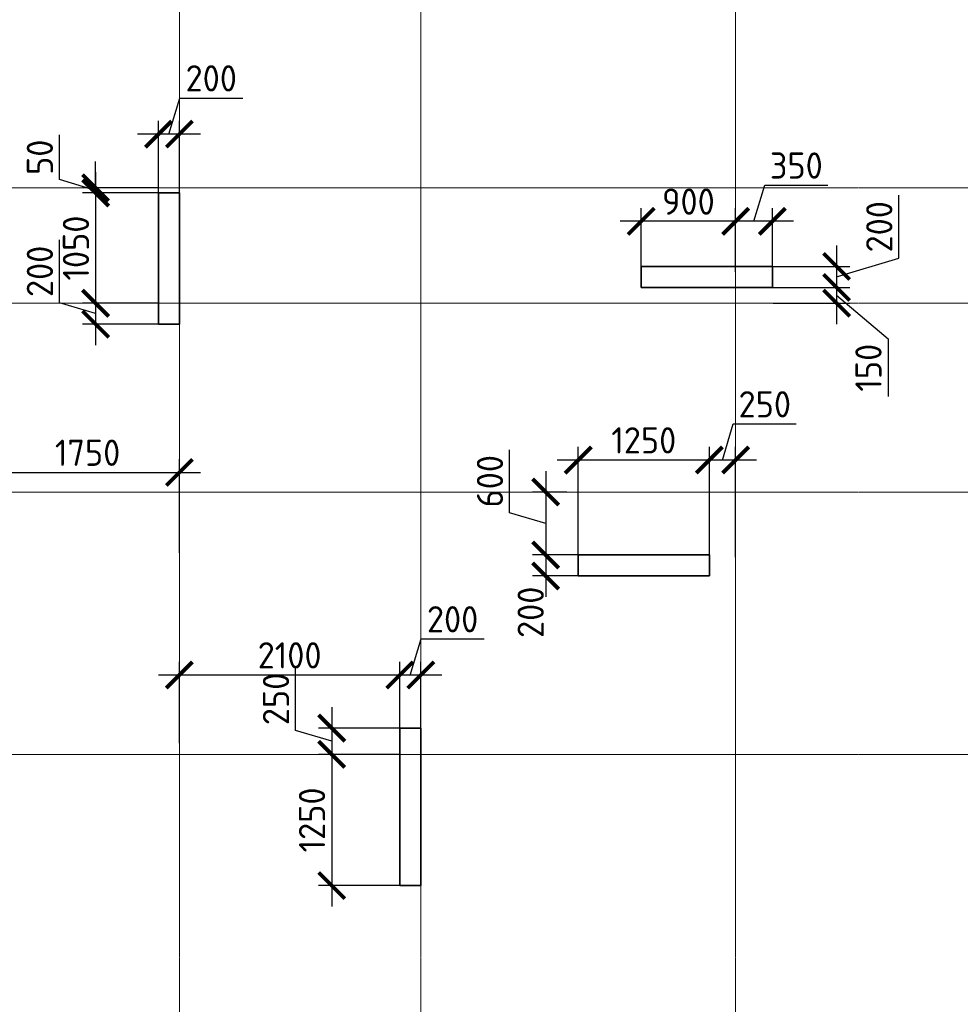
# Model space of a CAD drawing. Header units: millimetres. Extents: x 263826 to 1718326, y -423071 to 70137.
# Tile 85 of 256: x 474420 to 483383, y -244918 to -235534. Entities that reach past the tile are written whole.
import ezdxf

# ---------------------------------------------------------------- set-up
doc = ezdxf.new("R2010")
doc.units = ezdxf.units.MM
doc.linetypes.add('______5', pattern=[1100, 800, -100, 100, -100])
doc.linetypes.add('осевая', pattern=[50.8, 31.75, -6.35, 6.35, -6.35])
doc.layers.add('Колонна_ бетон', color=7, linetype='Continuous', lineweight=50, true_color=0xb4b496)
doc.layers.add('Оси', color=40, linetype='______5', lineweight=18)
doc.layers.add('РАЗМЕРЫ', color=1, linetype='Continuous', lineweight=9)
doc.styles.add('GOST-2.304_Type-B', font='GOST_Common.ttf')
doc.dimstyles.new('СПДС', dxfattribs={"dimscale": 100, "dimtxt": 2.5, "dimasz": 2.5, "dimexe": 1.25, "dimexo": 0, "dimtad": 1, "dimdec": 0, "dimtxsty": 'GOST-2.304_Type-B', "dimblk": 'ARCHTICK', "dimcen": 2.5, "dimdle": 2, "dimadec": 0, "dimazin": 2, "dimtfac": 0.75, "dimtdec": 0, "dimtmove": 1, "dimatfit": 3, "dimfxl": 1, "dimtolj": 1, "dimarcsym": 1})

# ---------------------------------------------------------------- blocks, each defined once
blk = doc.blocks.new('оси2')
at = {"layer": 'Оси', "color": 16, "linetype": 'осевая', "lineweight": 0, "ltscale": 0.5, "transparency": 33554687}
for p, q in [((1015145.5, 5465.4), (1015145.5, -20739.3)), ((1017445.5, 5465.4), (1017445.5, -20739.3)), ((1020445.5, 5465.4), (1020445.5, -20739.3)), ((979200, -4392.9), (1032582.1, -4392.9)), ((979200, -5492.9), (1032582.1, -5492.9)), ((979200, -7292.9), (1032582.1, -7292.9)), ((979200, -9792.9), (1032582.1, -9792.9))]:
    blk.add_line(p, q, dxfattribs=at)
blk = doc.blocks.new('_ArchTick')
at = {"color": 0, "linetype": 'ByBlock', "const_width": 0.15}
blk.add_lwpolyline([(-0.5, -0.5), (0.5, 0.5)], dxfattribs=at)
blk = doc.blocks.new('*D918')
at = {"layer": 'DEFPOINTS', "color": 0, "lineweight": 0, "transparency": 16777216}
for p in [(478042, -241779.6), (478042, -242585.9, -360), (478241.9, -242585.9)]:
    blk.add_point(p, dxfattribs=at)
at = {"layer": 'РАЗМЕРЫ', "color": 0, "lineweight": -2, "transparency": 16777216}
for p, q in [((478142, -241779.6), (478245.1, -241435.8)), ((478245.1, -241435.8), (478845.1, -241435.8)), ((478042, -242585.9), (478042, -241654.6)), ((478241.9, -242585.9), (478241.9, -241654.6)), ((478441.9, -241779.6), (477842, -241779.6))]:
    blk.add_line(p, q, dxfattribs=at)
at = {"layer": 'РАЗМЕРЫ', "color": 0, "lineweight": -2, "transparency": 16777216, "xscale": 250, "yscale": 250, "zscale": 250, "rotation": 180}
blk.add_blockref('_ArchTick', (478042, -241779.6), dxfattribs=at)
at = {"layer": 'РАЗМЕРЫ', "color": 0, "lineweight": -2, "transparency": 16777216, "xscale": 250, "yscale": 250, "zscale": 250}
blk.add_blockref('_ArchTick', (478241.9, -241779.6), dxfattribs=at)
at = {"layer": 'РАЗМЕРЫ', "color": 0, "lineweight": 0, "transparency": 16777216, "insert": (478545.1, -241248.3), "char_height": 250, "attachment_point": 5, "style": 'GOST-2.304_Type-B'}
blk.add_mtext('\\A1;200', dxfattribs=at)
blk = doc.blocks.new('*D919')
at = {"layer": 'DEFPOINTS', "color": 0, "lineweight": 0, "transparency": 16777216}
for p in [(475941.9, -241779.6), (478042, -242276.1), (475941.9, -242430.6)]:
    blk.add_point(p, dxfattribs=at)
at = {"layer": 'РАЗМЕРЫ', "color": 0, "lineweight": -2, "transparency": 16777216}
for p, q in [((475941.9, -242430.6), (475941.9, -241654.6)), ((478042, -242276.1), (478042, -241654.6)), ((478242, -241779.6), (475741.9, -241779.6))]:
    blk.add_line(p, q, dxfattribs=at)
at = {"layer": 'РАЗМЕРЫ', "color": 0, "lineweight": -2, "transparency": 16777216, "xscale": 250, "yscale": 250, "zscale": 250, "rotation": 180}
blk.add_blockref('_ArchTick', (475941.9, -241779.6), dxfattribs=at)
at = {"layer": 'РАЗМЕРЫ', "color": 0, "lineweight": -2, "transparency": 16777216, "xscale": 250, "yscale": 250, "zscale": 250}
blk.add_blockref('_ArchTick', (478042, -241779.6), dxfattribs=at)
at = {"layer": 'РАЗМЕРЫ', "color": 0, "lineweight": 0, "transparency": 16777216, "insert": (476992, -241592.1), "char_height": 250, "attachment_point": 5, "style": 'GOST-2.304_Type-B'}
blk.add_mtext('\\A1;2100', dxfattribs=at)
blk = doc.blocks.new('*D920')
at = {"layer": 'DEFPOINTS', "color": 0, "lineweight": 0, "transparency": 16777216}
for p in [(478141.9, -242285.9, -200), (477393.1, -242535.9), (478042, -242535.9, -560)]:
    blk.add_point(p, dxfattribs=at)
at = {"layer": 'РАЗМЕРЫ', "color": 0, "lineweight": -2, "transparency": 16777216}
for p, q in [((477049.4, -242307.8), (477049.4, -241707.8)), ((477393.1, -242085.9), (477393.1, -242735.9)), ((477393.1, -242410.9), (477049.4, -242307.8)), ((478141.9, -242285.9), (477268.1, -242285.9)), ((478042, -242535.9), (477268.1, -242535.9))]:
    blk.add_line(p, q, dxfattribs=at)
at = {"layer": 'РАЗМЕРЫ', "color": 0, "lineweight": -2, "transparency": 16777216, "xscale": 250, "yscale": 250, "zscale": 250}
for p, rotation in [((477393.1, -242285.9), 90), ((477393.1, -242535.9), 270)]:
    blk.add_blockref('_ArchTick', p, dxfattribs=dict(at, rotation=rotation))
at = {"layer": 'РАЗМЕРЫ', "color": 0, "lineweight": 0, "transparency": 16777216, "insert": (476861.9, -242007.8), "char_height": 250, "attachment_point": 5, "rotation": 90, "style": 'GOST-2.304_Type-B'}
blk.add_mtext('\\A1;250', dxfattribs=at)
blk = doc.blocks.new('*D921')
at = {"layer": 'DEFPOINTS', "color": 0, "lineweight": 0, "transparency": 16777216}
for p in [(478042, -242535.9, -560), (477393.1, -243785.9), (478042, -243785.9, -200)]:
    blk.add_point(p, dxfattribs=at)
at = {"layer": 'РАЗМЕРЫ', "color": 0, "lineweight": -2, "transparency": 16777216}
for p, q in [((477393.1, -242335.9), (477393.1, -243985.9)), ((478042, -242535.9), (477268.1, -242535.9)), ((478042, -243785.9), (477268.1, -243785.9))]:
    blk.add_line(p, q, dxfattribs=at)
at = {"layer": 'РАЗМЕРЫ', "color": 0, "lineweight": -2, "transparency": 16777216, "xscale": 250, "yscale": 250, "zscale": 250}
for p, rotation in [((477393.1, -242535.9), 90), ((477393.1, -243785.9), 270)]:
    blk.add_blockref('_ArchTick', p, dxfattribs=dict(at, rotation=rotation))
at = {"layer": 'РАЗМЕРЫ', "color": 0, "lineweight": 0, "transparency": 16777216, "insert": (477205.6, -243160.9), "char_height": 250, "attachment_point": 5, "rotation": 90, "style": 'GOST-2.304_Type-B'}
blk.add_mtext('\\A1;1250', dxfattribs=at)
blk = doc.blocks.new('*D953')
at = {"layer": 'DEFPOINTS', "color": 0, "lineweight": 0, "transparency": 16777216}
for p in [(475742.2, -236624.6), (475742.2, -237235.9), (475942, -237235.9)]:
    blk.add_point(p, dxfattribs=at)
at = {"layer": 'РАЗМЕРЫ', "color": 0, "lineweight": -2, "transparency": 16777216}
for p, q in [((475842.1, -236624.6), (475945.2, -236280.8)), ((475945.2, -236280.8), (476545.2, -236280.8)), ((475742.2, -237235.9), (475742.2, -236499.6)), ((475942, -237235.9), (475942, -236499.6)), ((476142, -236624.6), (475542.2, -236624.6))]:
    blk.add_line(p, q, dxfattribs=at)
at = {"layer": 'РАЗМЕРЫ', "color": 0, "lineweight": -2, "transparency": 16777216, "xscale": 250, "yscale": 250, "zscale": 250, "rotation": 180}
blk.add_blockref('_ArchTick', (475742.2, -236624.6), dxfattribs=at)
at = {"layer": 'РАЗМЕРЫ', "color": 0, "lineweight": -2, "transparency": 16777216, "xscale": 250, "yscale": 250, "zscale": 250}
blk.add_blockref('_ArchTick', (475942, -236624.6), dxfattribs=at)
at = {"layer": 'РАЗМЕРЫ', "color": 0, "lineweight": 0, "transparency": 16777216, "insert": (476245.2, -236093.3), "char_height": 250, "attachment_point": 5, "style": 'GOST-2.304_Type-B'}
blk.add_mtext('\\A1;200', dxfattribs=at)
blk = doc.blocks.new('*D954')
at = {"layer": 'DEFPOINTS', "color": 0, "lineweight": 0, "transparency": 16777216}
for p in [(475143.2, -237185.9), (475742, -237185.9, -200), (475742.2, -237135.9, -560)]:
    blk.add_point(p, dxfattribs=at)
at = {"layer": 'РАЗМЕРЫ', "color": 0, "lineweight": -2, "transparency": 16777216}
for p, q in [((474799.5, -237057.8), (474799.5, -236632.8)), ((475143.2, -237135.9), (475143.2, -236885.9)), ((475143.2, -237160.9), (474799.5, -237057.8)), ((475742.2, -237135.9), (475018.2, -237135.9)), ((475742, -237185.9), (475018.2, -237185.9)), ((475143.2, -237135.9), (475143.2, -237185.9)), ((475143.2, -237185.9), (475143.2, -237435.9))]:
    blk.add_line(p, q, dxfattribs=at)
at = {"layer": 'РАЗМЕРЫ', "color": 0, "lineweight": -2, "transparency": 16777216, "xscale": 250, "yscale": 250, "zscale": 250}
for p, rotation in [((475143.2, -237135.9), 270), ((475143.2, -237185.9), 90)]:
    blk.add_blockref('_ArchTick', p, dxfattribs=dict(at, rotation=rotation))
at = {"layer": 'РАЗМЕРЫ', "color": 0, "lineweight": 0, "transparency": 16777216, "insert": (474612, -236845.3), "char_height": 250, "attachment_point": 5, "rotation": 90, "style": 'GOST-2.304_Type-B'}
blk.add_mtext('\\A1;50', dxfattribs=at)
blk = doc.blocks.new('*D955')
at = {"layer": 'DEFPOINTS', "color": 0, "lineweight": 0, "transparency": 16777216}
for p in [(475741.9, -237185.9, -200), (475143.2, -238235.9), (475742, -238235.9, -560)]:
    blk.add_point(p, dxfattribs=at)
at = {"layer": 'РАЗМЕРЫ', "color": 0, "lineweight": -2, "transparency": 16777216}
for p, q in [((475143.2, -236985.9), (475143.2, -238435.9)), ((475741.9, -237185.9), (475018.2, -237185.9)), ((475742, -238235.9), (475018.2, -238235.9))]:
    blk.add_line(p, q, dxfattribs=at)
at = {"layer": 'РАЗМЕРЫ', "color": 0, "lineweight": -2, "transparency": 16777216, "xscale": 250, "yscale": 250, "zscale": 250}
for p, rotation in [((475143.2, -237185.9), 90), ((475143.2, -238235.9), 270)]:
    blk.add_blockref('_ArchTick', p, dxfattribs=dict(at, rotation=rotation))
at = {"layer": 'РАЗМЕРЫ', "color": 0, "lineweight": 0, "transparency": 16777216, "insert": (474955.7, -237710.9), "char_height": 250, "attachment_point": 5, "rotation": 90, "style": 'GOST-2.304_Type-B'}
blk.add_mtext('\\A1;1050', dxfattribs=at)
blk = doc.blocks.new('*D956')
at = {"layer": 'DEFPOINTS', "color": 0, "lineweight": 0, "transparency": 16777216}
for p in [(475742, -238235.9, -560), (475143.2, -238435.9), (475741.9, -238435.9, -200)]:
    blk.add_point(p, dxfattribs=at)
at = {"layer": 'РАЗМЕРЫ', "color": 0, "lineweight": -2, "transparency": 16777216}
for p, q in [((474799.5, -238232.8), (474799.5, -237632.8)), ((475143.2, -238035.9), (475143.2, -238635.9)), ((475143.2, -238335.9), (474799.5, -238232.8)), ((475742, -238235.9), (475018.2, -238235.9)), ((475741.9, -238435.9), (475018.2, -238435.9))]:
    blk.add_line(p, q, dxfattribs=at)
at = {"layer": 'РАЗМЕРЫ', "color": 0, "lineweight": -2, "transparency": 16777216, "xscale": 250, "yscale": 250, "zscale": 250}
for p, rotation in [((475143.2, -238235.9), 90), ((475143.2, -238435.9), 270)]:
    blk.add_blockref('_ArchTick', p, dxfattribs=dict(at, rotation=rotation))
at = {"layer": 'РАЗМЕРЫ', "color": 0, "lineweight": 0, "transparency": 16777216, "insert": (474612, -237932.8), "char_height": 250, "attachment_point": 5, "rotation": 90, "style": 'GOST-2.304_Type-B'}
blk.add_mtext('\\A1;200', dxfattribs=at)
blk = doc.blocks.new('*D964')
at = {"layer": 'DEFPOINTS', "color": 0, "lineweight": 0, "transparency": 16777216}
for p in [(481591.9, -237885.9), (481591.9, -238085.9), (482204.6, -238085.9)]:
    blk.add_point(p, dxfattribs=at)
at = {"layer": 'РАЗМЕРЫ', "color": 0, "lineweight": -2, "transparency": 16777216}
for p, q in [((482798.4, -237807.8), (482798.4, -237207.8)), ((482204.6, -237685.9), (482204.6, -238285.9)), ((482204.6, -237985.9), (482798.4, -237807.8)), ((481591.9, -237885.9), (482329.6, -237885.9)), ((481591.9, -238085.9), (482329.6, -238085.9))]:
    blk.add_line(p, q, dxfattribs=at)
at = {"layer": 'РАЗМЕРЫ', "color": 0, "lineweight": -2, "transparency": 16777216, "xscale": 250, "yscale": 250, "zscale": 250}
for p, rotation in [((482204.6, -237885.9), 90), ((482204.6, -238085.9), 270)]:
    blk.add_blockref('_ArchTick', p, dxfattribs=dict(at, rotation=rotation))
at = {"layer": 'РАЗМЕРЫ', "color": 0, "lineweight": 0, "transparency": 16777216, "insert": (482610.9, -237507.8), "char_height": 250, "attachment_point": 5, "rotation": 90, "style": 'GOST-2.304_Type-B'}
blk.add_mtext('\\A1;200', dxfattribs=at)
blk = doc.blocks.new('*D965')
at = {"layer": 'DEFPOINTS', "color": 0, "lineweight": 0, "transparency": 16777216}
for p in [(481669.1, -238085.9), (481600.1, -238235.9, -560), (482204.6, -238235.9)]:
    blk.add_point(p, dxfattribs=at)
at = {"layer": 'РАЗМЕРЫ', "color": 0, "lineweight": -2, "transparency": 16777216}
for p, q in [((482204.6, -237885.9), (482204.6, -238435.9)), ((481669.1, -238085.9), (482329.6, -238085.9)), ((481600.1, -238235.9), (482329.6, -238235.9)), ((482204.6, -238160.9), (482695.6, -238576.1)), ((482695.6, -238576.1), (482695.6, -239126.1))]:
    blk.add_line(p, q, dxfattribs=at)
at = {"layer": 'РАЗМЕРЫ', "color": 0, "lineweight": -2, "transparency": 16777216, "xscale": 250, "yscale": 250, "zscale": 250}
for p, rotation in [((482204.6, -238085.9), 90), ((482204.6, -238235.9), 270)]:
    blk.add_blockref('_ArchTick', p, dxfattribs=dict(at, rotation=rotation))
at = {"layer": 'РАЗМЕРЫ', "color": 0, "lineweight": 0, "transparency": 16777216, "insert": (482508.1, -238851.1), "char_height": 250, "attachment_point": 5, "rotation": 90, "style": 'GOST-2.304_Type-B'}
blk.add_mtext('\\A1;150', dxfattribs=at)
blk = doc.blocks.new('*D966')
at = {"layer": 'DEFPOINTS', "color": 0, "lineweight": 0, "transparency": 16777216}
for p in [(481241.9, -237455.6), (481241.9, -237935.9), (481592, -237935.9)]:
    blk.add_point(p, dxfattribs=at)
at = {"layer": 'РАЗМЕРЫ', "color": 0, "lineweight": -2, "transparency": 16777216}
for p, q in [((481417, -237455.6), (481520.1, -237111.8)), ((481520.1, -237111.8), (482120.1, -237111.8)), ((481241.9, -237935.9), (481241.9, -237330.6)), ((481592, -237935.9), (481592, -237330.6)), ((481792, -237455.6), (481041.9, -237455.6))]:
    blk.add_line(p, q, dxfattribs=at)
at = {"layer": 'РАЗМЕРЫ', "color": 0, "lineweight": -2, "transparency": 16777216, "xscale": 250, "yscale": 250, "zscale": 250, "rotation": 180}
blk.add_blockref('_ArchTick', (481241.9, -237455.6), dxfattribs=at)
at = {"layer": 'РАЗМЕРЫ', "color": 0, "lineweight": -2, "transparency": 16777216, "xscale": 250, "yscale": 250, "zscale": 250}
blk.add_blockref('_ArchTick', (481592, -237455.6), dxfattribs=at)
at = {"layer": 'РАЗМЕРЫ', "color": 0, "lineweight": 0, "transparency": 16777216, "insert": (481820.1, -236924.3), "char_height": 250, "attachment_point": 5, "style": 'GOST-2.304_Type-B'}
blk.add_mtext('\\A1;350', dxfattribs=at)
blk = doc.blocks.new('*D967')
at = {"layer": 'DEFPOINTS', "color": 0, "lineweight": 0, "transparency": 16777216}
for p in [(480342, -237455.6), (481241.9, -237745.1), (480342, -237935.9)]:
    blk.add_point(p, dxfattribs=at)
at = {"layer": 'РАЗМЕРЫ', "color": 0, "lineweight": -2, "transparency": 16777216}
for p, q in [((480342, -237935.9), (480342, -237330.6)), ((481241.9, -237745.1), (481241.9, -237330.6)), ((481441.9, -237455.6), (480142, -237455.6))]:
    blk.add_line(p, q, dxfattribs=at)
at = {"layer": 'РАЗМЕРЫ', "color": 0, "lineweight": -2, "transparency": 16777216, "xscale": 250, "yscale": 250, "zscale": 250, "rotation": 180}
blk.add_blockref('_ArchTick', (480342, -237455.6), dxfattribs=at)
at = {"layer": 'РАЗМЕРЫ', "color": 0, "lineweight": -2, "transparency": 16777216, "xscale": 250, "yscale": 250, "zscale": 250}
blk.add_blockref('_ArchTick', (481241.9, -237455.6), dxfattribs=at)
at = {"layer": 'РАЗМЕРЫ', "color": 0, "lineweight": 0, "transparency": 16777216, "insert": (480792, -237268.1), "char_height": 250, "attachment_point": 5, "style": 'GOST-2.304_Type-B'}
blk.add_mtext('\\A1;900', dxfattribs=at)
blk = doc.blocks.new('*D968')
at = {"layer": 'DEFPOINTS', "color": 0, "lineweight": 0, "transparency": 16777216}
for p in [(480991.7, -239730.9), (480991.7, -240685.9), (481241.9, -240658.1)]:
    blk.add_point(p, dxfattribs=at)
at = {"layer": 'РАЗМЕРЫ', "color": 0, "lineweight": -2, "transparency": 16777216}
for p, q in [((481116.8, -239730.9), (481219.9, -239387.1)), ((481219.9, -239387.1), (481819.9, -239387.1)), ((480991.7, -240685.9), (480991.7, -239605.9)), ((481241.9, -240658.1), (481241.9, -239605.9)), ((481441.9, -239730.9), (480791.7, -239730.9))]:
    blk.add_line(p, q, dxfattribs=at)
at = {"layer": 'РАЗМЕРЫ', "color": 0, "lineweight": -2, "transparency": 16777216, "xscale": 250, "yscale": 250, "zscale": 250, "rotation": 180}
blk.add_blockref('_ArchTick', (480991.7, -239730.9), dxfattribs=at)
at = {"layer": 'РАЗМЕРЫ', "color": 0, "lineweight": -2, "transparency": 16777216, "xscale": 250, "yscale": 250, "zscale": 250}
blk.add_blockref('_ArchTick', (481241.9, -239730.9), dxfattribs=at)
at = {"layer": 'РАЗМЕРЫ', "color": 0, "lineweight": 0, "transparency": 16777216, "insert": (481519.9, -239199.6), "char_height": 250, "attachment_point": 5, "style": 'GOST-2.304_Type-B'}
blk.add_mtext('\\A1;250', dxfattribs=at)
blk = doc.blocks.new('*D969')
at = {"layer": 'DEFPOINTS', "color": 0, "lineweight": 0, "transparency": 16777216}
for p in [(479741.7, -239730.9), (479741.7, -240685.9), (480991.7, -240685.9)]:
    blk.add_point(p, dxfattribs=at)
at = {"layer": 'РАЗМЕРЫ', "color": 0, "lineweight": -2, "transparency": 16777216}
for p, q in [((479741.7, -240685.9), (479741.7, -239605.9)), ((480991.7, -240685.9), (480991.7, -239605.9)), ((481191.7, -239730.9), (479541.7, -239730.9))]:
    blk.add_line(p, q, dxfattribs=at)
at = {"layer": 'РАЗМЕРЫ', "color": 0, "lineweight": -2, "transparency": 16777216, "xscale": 250, "yscale": 250, "zscale": 250, "rotation": 180}
blk.add_blockref('_ArchTick', (479741.7, -239730.9), dxfattribs=at)
at = {"layer": 'РАЗМЕРЫ', "color": 0, "lineweight": -2, "transparency": 16777216, "xscale": 250, "yscale": 250, "zscale": 250}
blk.add_blockref('_ArchTick', (480991.7, -239730.9), dxfattribs=at)
at = {"layer": 'РАЗМЕРЫ', "color": 0, "lineweight": 0, "transparency": 16777216, "insert": (480366.7, -239543.4), "char_height": 250, "attachment_point": 5, "style": 'GOST-2.304_Type-B'}
blk.add_mtext('\\A1;1250', dxfattribs=at)
blk = doc.blocks.new('*D970')
at = {"layer": 'DEFPOINTS', "color": 0, "lineweight": 0, "transparency": 16777216}
for p in [(479632.9, -240035.9, -560), (479432.1, -240635.9), (479800, -240635.9, -200)]:
    blk.add_point(p, dxfattribs=at)
at = {"layer": 'РАЗМЕРЫ', "color": 0, "lineweight": -2, "transparency": 16777216}
for p, q in [((479088.4, -240232.8), (479088.4, -239632.8)), ((479432.1, -239835.9), (479432.1, -240835.9)), ((479632.9, -240035.9), (479307.1, -240035.9)), ((479432.1, -240335.9), (479088.4, -240232.8)), ((479800, -240635.9), (479307.1, -240635.9))]:
    blk.add_line(p, q, dxfattribs=at)
at = {"layer": 'РАЗМЕРЫ', "color": 0, "lineweight": -2, "transparency": 16777216, "xscale": 250, "yscale": 250, "zscale": 250}
for p, rotation in [((479432.1, -240035.9), 90), ((479432.1, -240635.9), 270)]:
    blk.add_blockref('_ArchTick', p, dxfattribs=dict(at, rotation=rotation))
at = {"layer": 'РАЗМЕРЫ', "color": 0, "lineweight": 0, "transparency": 16777216, "insert": (478900.9, -239932.8), "char_height": 250, "attachment_point": 5, "rotation": 90, "style": 'GOST-2.304_Type-B'}
blk.add_mtext('\\A1;600', dxfattribs=at)
blk = doc.blocks.new('*D971')
at = {"layer": 'DEFPOINTS', "color": 0, "lineweight": 0, "transparency": 16777216}
for p in [(479876.6, -240635.9, -200), (479432.1, -240835.9), (479876.6, -240835.9, -200)]:
    blk.add_point(p, dxfattribs=at)
at = {"layer": 'РАЗМЕРЫ', "color": 0, "lineweight": -2, "transparency": 16777216}
for p, q in [((479432.1, -240435.9), (479432.1, -241035.9)), ((479876.6, -240635.9), (479307.1, -240635.9)), ((479876.6, -240835.9), (479307.1, -240835.9))]:
    blk.add_line(p, q, dxfattribs=at)
at = {"layer": 'РАЗМЕРЫ', "color": 0, "lineweight": -2, "transparency": 16777216, "xscale": 250, "yscale": 250, "zscale": 250}
for p, rotation in [((479432.1, -240635.9), 90), ((479432.1, -240835.9), 270)]:
    blk.add_blockref('_ArchTick', p, dxfattribs=dict(at, rotation=rotation))
at = {"layer": 'РАЗМЕРЫ', "color": 0, "lineweight": 0, "transparency": 16777216, "insert": (479289.1, -241182.1), "char_height": 250, "attachment_point": 5, "rotation": 90, "style": 'GOST-2.304_Type-B'}
blk.add_mtext('\\A1;200', dxfattribs=at)
blk = doc.blocks.new('*D973')
at = {"layer": 'DEFPOINTS', "color": 0, "lineweight": 0, "transparency": 16777216}
for p in [(475941.9, -239848.9), (474191.7, -240615.1), (475941.9, -240615.1)]:
    blk.add_point(p, dxfattribs=at)
at = {"layer": 'РАЗМЕРЫ', "color": 0, "lineweight": -2, "transparency": 16777216}
for p, q in [((474191.7, -240615.1), (474191.7, -239723.9)), ((475941.9, -240615.1), (475941.9, -239723.9)), ((473991.7, -239848.9), (476141.9, -239848.9))]:
    blk.add_line(p, q, dxfattribs=at)
at = {"layer": 'РАЗМЕРЫ', "color": 0, "lineweight": -2, "transparency": 16777216, "xscale": 250, "yscale": 250, "zscale": 250, "rotation": 180}
blk.add_blockref('_ArchTick', (474191.7, -239848.9), dxfattribs=at)
at = {"layer": 'РАЗМЕРЫ', "color": 0, "lineweight": -2, "transparency": 16777216, "xscale": 250, "yscale": 250, "zscale": 250}
blk.add_blockref('_ArchTick', (475941.9, -239848.9), dxfattribs=at)
at = {"layer": 'РАЗМЕРЫ', "color": 0, "lineweight": 0, "transparency": 16777216, "insert": (475066.8, -239661.4), "char_height": 250, "attachment_point": 5, "style": 'GOST-2.304_Type-B'}
blk.add_mtext('\\A1;1750', dxfattribs=at)

msp = doc.modelspace()

# ---------------------------------------------------------------- linework, layer by layer
at = {"layer": 'Колонна_ бетон', "color": 180, "linetype": 'Continuous', "lineweight": 35, "transparency": 33554687}
for p, q in [((475941.88027, -237185.88142, -200), (475741.88027, -237185.88142, -200)), ((475741.88027, -238435.88139, -200), (475741.88027, -237185.88142, -200)), ((475941.88027, -237185.88142, -200), (475941.88027, -238435.88139, -200)), ((480341.8803, -238085.88139, -200), (480341.8803, -237885.88139, -200)), ((481591.88027, -237885.88139, -200), (480341.8803, -237885.88139, -200)), ((481591.88027, -237885.88139, -200), (481591.88027, -238085.88139, -200)), ((481591.88027, -238085.88139, -200), (480341.8803, -238085.88139, -200)), ((475941.88027, -238435.88139, -200), (475741.88027, -238435.88139, -200)), ((480991.52161, -240635.88139, -200), (479741.52164, -240635.88139, -200)), ((479741.52164, -240635.88139, -200), (479741.52164, -240835.88139, -200)), ((480991.52161, -240835.88139, -200), (480991.52161, -240635.88139, -200)), ((479741.52164, -240835.88139, -200), (480991.52161, -240835.88139, -200)), ((478041.88027, -242285.88145, -200), (478241.88027, -242285.88145, -200)), ((478041.88027, -243785.88142, -200), (478041.88027, -242285.88145, -200)), ((478241.88027, -243785.88142, -200), (478241.88027, -242285.88145, -200)), ((478241.88027, -243785.88142, -200), (478041.88027, -243785.88142, -200))]:
    msp.add_line(p, q, dxfattribs=at)

# ---------------------------------------------------------------- block references
at = {"layer": 'РАЗМЕРЫ'}
msp.add_blockref('оси2', (-539203.53067, -232742.99982, -559.99999), dxfattribs=at)

# ---------------------------------------------------------------- dimensions: what is measured, and where the dimension line sits
at = {"layer": 'РАЗМЕРЫ', "color": 146, "lineweight": 0, "true_color": 0x006272}
for base, p1, p2, picture, middle in [((475742.17818, -236624.5601), (475942.03041, -237235.88242), (475742.17818, -237235.88242), '*D953', (476007.72929, -236093.3101)), ((481241.88264, -237455.5601), (481592.03041, -237935.88242), (481241.88264, -237935.88242), '*D966', (481582.58153, -236924.3101)), ((480342.03041, -237455.5601), (481241.88264, -237745.0601), (480342.03041, -237935.88242), '*D967', (480791.95653, -237268.0601)), ((480991.6703, -239730.87001), (481241.88264, -240658.0601), (480991.6703, -240685.87632), '*D968', (481282.40147, -239199.62001)), ((479741.6703, -239730.87001), (480991.6703, -240685.87632), (479741.6703, -240685.87632), '*D969', (480366.6703, -239543.37001)), ((475941.88264, -239848.93876), (474191.6703, -240615.0601), (475941.88264, -240615.0601), '*D973', (475066.77647, -239661.43876)), ((478042.03041, -241779.5601), (478241.88264, -242585.88204), (478042.03041, -242585.88204, -360), '*D918', (478307.58153, -241248.3101)), ((475941.88264, -241779.5601), (478042.03041, -242276.0601), (475941.88264, -242430.5601), '*D919', (476991.95653, -241592.0601))]:
    dim = msp.add_linear_dim(base=base, p1=p1, p2=p2, dimstyle='СПДС', override={"dimtofl": 0}, dxfattribs=at)
    dim.commit()
    dim.dimension.update_dxf_attribs({"geometry": picture, "text_midpoint": middle})
for base, p1, p2, picture, middle in [((475143.24849, -237185.88142), (475742.17818, -237135.88139, -559.99999), (475742.03041, -237185.88142, -200), '*D954', (474611.99849, -236995.2564)), ((475143.24849, -238235.88139), (475741.88027, -237185.88142, -200), (475742.03041, -238235.88139, -559.99999), '*D955', (474955.74849, -237710.8814)), ((482204.60072, -238085.88139), (481591.88027, -237885.88139), (481591.88027, -238085.88139), '*D964', (482610.85072, -237745.25639)), ((475143.24849, -238435.88139), (475742.03041, -238235.88139, -559.99999), (475741.88027, -238435.88139, -200), '*D956', (474611.99849, -238170.25639)), ((479432.10072, -240635.88139), (479632.85072, -240035.88139, -559.99999), (479799.97573, -240635.88139, -200), '*D970', (478900.85072, -240170.25639)), ((477393.10072, -242535.88139), (478141.88027, -242285.88145, -200), (478042.03041, -242535.88139, -559.99999), '*D920', (476861.85072, -242245.25642)), ((477393.10072, -243785.88142), (478042.03041, -242535.88139, -559.99999), (478042.03041, -243785.88142, -200), '*D921', (477205.60072, -243160.8814))]:
    dim = msp.add_linear_dim(base=base, p1=p1, p2=p2, angle=90, dimstyle='СПДС', override={"dimtofl": 0}, dxfattribs=at)
    dim.commit()
    dim.dimension.update_dxf_attribs({"geometry": picture, "text_midpoint": middle})
for base, p1, p2, picture, middle in [((482204.60072, -238235.88139), (481669.10072, -238085.88139), (481600.10072, -238235.88139, -559.99999), '*D965', (482695.60072, -238638.5601)), ((479432.10072, -240835.88139), (479876.60072, -240635.88139, -200), (479876.60072, -240835.88139, -200), '*D971', (479476.60072, -241182.0601))]:
    dim = msp.add_linear_dim(base=base, p1=p1, p2=p2, angle=90, dimstyle='СПДС', override={"dimtofl": 0}, dxfattribs=at)
    dim.commit()
    dim.dimension.update_dxf_attribs({"geometry": picture, "text_midpoint": middle, "dimtype": 160})

doc.saveas('drawing.dxf')
